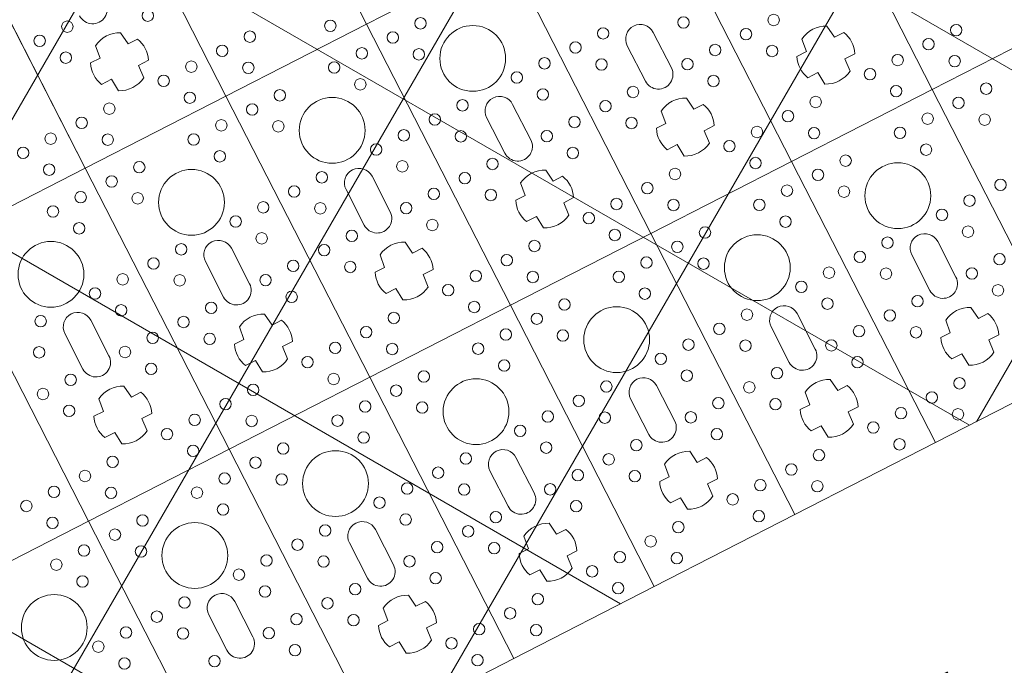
# Model space of a CAD drawing. Header units: metres. Extents: x 7472034 to 8440138, y 5890133 to 5961460.
# Tile 49 of 103: x 8439518.93 to 8439522.67, y 5890369.43 to 5890371.88. Entities that reach past the tile are written whole.
import ezdxf
from ezdxf import colors
from ezdxf.entities.mleader import LeaderData, LeaderLine
from ezdxf.math import Vec2, Vec3

# ---------------------------------------------------------------- set-up
doc = ezdxf.new("R2010")
doc.units = ezdxf.units.M
doc.header["$MEASUREMENT"] = 0
for name, pattern in [('$0$L218_500', [1, 0.5, -0.5]), ('ACAD_ISO03W100', [30, 12, -18]), ('DASHDOT', [25.399999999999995, 12.7, -6.349999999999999, 0, -6.349999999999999]), ('DASHED', [19.049999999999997, 12.7, -6.349999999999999])]:
    doc.linetypes.add(name, pattern=pattern)
doc.layers.get('0').update_dxf_attribs({"linetype": 'CONTINUOUS', "lineweight": 5})
doc.layers.add('_IS.A.śmieci', color=21, linetype='CONTINUOUS', lineweight=30, plot=False)
for name, color, linetype, lineweight in [('_IS.BLOK.KD.doziemne', 7, 'CONTINUOUS', 5), ('_IS.TCH.V.oddzialywanie', 30, 'DASHED', 60), ('_IS.TCH.V.skrzynki.0', 101, 'CONTINUOUS', 20), ('_IS.TCH.V.skrzynki.1', 97, 'CONTINUOUS', 20), ('_IS.TCH.V.skrzynki.2', 93, 'CONTINUOUS', 20)]:
    doc.layers.add(name, color=color, linetype=linetype, lineweight=lineweight)
doc.styles.add('RS', font='Romans.shx', dxfattribs={"width": 0.7})

# ---------------------------------------------------------------- blocks, each defined once
blk = doc.blocks.new('*U25')
at = {"lineweight": 5}
for p, q in [((3600, 5399.400023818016), (3600, 4799.399999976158)), ((3600.000047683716, 4799.399999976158), (3600.000047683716, 5399.400023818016)), ((3600.000047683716, 4799.400023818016), (2400, 4799.400023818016)), ((2400, 4799.399999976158), (3600.000047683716, 4799.399999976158)), ((3600, 4799.400023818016), (3600, 4199.399999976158)), ((4800.000047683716, 4799.400023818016), (3600, 4799.400023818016)), ((3600, 4799.399999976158), (4800.000047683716, 4799.399999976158)), ((3600.000047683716, 4199.399999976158), (3600.000047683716, 4799.400023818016)), ((4800.000047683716, 4199.399999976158), (4800.000047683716, 4799.400023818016)), ((3254.200035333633, 4599.411807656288), (3254.200035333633, 4559.277798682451)), ((3345.251703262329, 4557.341433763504), (3345.251703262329, 4599.661098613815)), ((4454.200035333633, 4599.411807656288), (4454.200035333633, 4559.277798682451)), ((4545.251703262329, 4557.341433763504), (4545.251703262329, 4599.661098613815)), ((3254.200035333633, 4559.277798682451), (3203.997000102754, 4553.097492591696)), ((3395.871898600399, 4553.33129808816), (3345.251703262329, 4557.341433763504)), ((4275.600023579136, 4554.900012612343), (4124.400023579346, 4554.900011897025)), ((4454.200035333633, 4559.277798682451), (4403.997000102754, 4553.097492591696)), ((4595.871898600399, 4553.33129808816), (4545.251703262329, 4557.341433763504)), ((3203.997000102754, 4445.702531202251), (3254.200035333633, 4439.522225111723)), ((3254.200035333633, 4439.522225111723), (3254.200035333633, 4399.388216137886)), ((3345.251703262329, 4441.45859003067), (3395.871898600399, 4445.468725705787)), ((3345.251703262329, 4399.138925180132), (3345.251703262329, 4441.45859003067)), ((4124.400023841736, 4443.900011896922), (4275.600023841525, 4443.900011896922)), ((4403.997000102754, 4445.702531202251), (4454.200035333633, 4439.522225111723)), ((4454.200035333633, 4439.522225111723), (4454.200035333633, 4399.388216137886)), ((4545.251703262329, 4441.45859003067), (4595.871898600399, 4445.468725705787)), ((4545.251703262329, 4399.138925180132), (4545.251703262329, 4441.45859003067)), ((3600.000047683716, 4199.400023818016), (2400, 4199.400023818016)), ((2400, 4199.399999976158), (3600.000047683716, 4199.399999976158)), ((3600, 4199.400023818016), (3600, 3599.399999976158)), ((4800.000047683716, 4199.400023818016), (3600, 4199.400023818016)), ((3600, 4199.399999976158), (4800.000047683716, 4199.399999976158)), ((3600.000047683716, 3599.399999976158), (3600.000047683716, 4199.400023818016)), ((4800.000047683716, 3599.399999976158), (4800.000047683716, 4199.400023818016)), ((3254.200035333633, 3999.411807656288), (3254.200035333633, 3959.277798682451)), ((3345.251703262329, 3957.341433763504), (3345.251703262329, 3999.661098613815)), ((4454.200035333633, 3999.411807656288), (4454.200035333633, 3959.277798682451)), ((4545.251703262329, 3957.341433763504), (4545.251703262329, 3999.661098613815)), ((3075.600023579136, 3954.900012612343), (2924.400023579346, 3954.900011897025)), ((3254.200035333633, 3959.277798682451), (3203.997000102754, 3953.097492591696)), ((3395.871898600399, 3953.33129808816), (3345.251703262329, 3957.341433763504)), ((4275.600023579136, 3954.900012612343), (4124.400023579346, 3954.900011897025)), ((4454.200035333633, 3959.277798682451), (4403.997000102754, 3953.097492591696)), ((4595.871898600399, 3953.33129808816), (4545.251703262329, 3957.341433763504)), ((2924.400023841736, 3843.900011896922), (3075.600023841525, 3843.900011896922)), ((3203.997000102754, 3845.702531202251), (3254.200035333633, 3839.522225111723)), ((3254.200035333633, 3839.522225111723), (3254.200035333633, 3799.388216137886)), ((3345.251703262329, 3841.45859003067), (3395.871898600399, 3845.468725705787)), ((3345.251703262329, 3799.138925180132), (3345.251703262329, 3841.45859003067)), ((4124.400023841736, 3843.900011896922), (4275.600023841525, 3843.900011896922)), ((4403.997000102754, 3845.702531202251), (4454.200035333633, 3839.522225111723)), ((4454.200035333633, 3839.522225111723), (4454.200035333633, 3799.388216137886)), ((4545.251703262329, 3841.45859003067), (4595.871898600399, 3845.468725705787)), ((4545.251703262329, 3799.138925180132), (4545.251703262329, 3841.45859003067)), ((2400, 3599.400023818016), (2400, 2999.399999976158)), ((3600.000047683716, 3599.400023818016), (2400, 3599.400023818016)), ((2400, 3599.399999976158), (3600.000047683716, 3599.399999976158)), ((2400.000047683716, 2999.399999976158), (2400.000047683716, 3599.400023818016)), ((3600, 3599.400023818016), (3600, 2999.399999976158)), ((4800.000047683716, 3599.400023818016), (3600, 3599.400023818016)), ((3600, 3599.399999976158), (4800.000047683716, 3599.399999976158)), ((3600.000047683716, 2999.399999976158), (3600.000047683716, 3599.400023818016)), ((4800.000047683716, 2999.399999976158), (4800.000047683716, 3599.400023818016)), ((3254.200035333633, 3399.411807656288), (3254.200035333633, 3359.277798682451)), ((3345.251703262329, 3357.341433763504), (3345.251703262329, 3399.661098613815)), ((4454.200035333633, 3399.411807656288), (4454.200035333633, 3359.277798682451)), ((4545.251703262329, 3357.341433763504), (4545.251703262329, 3399.661098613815)), ((3075.600023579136, 3354.900012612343), (2924.400023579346, 3354.900011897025)), ((3254.200035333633, 3359.277798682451), (3203.997000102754, 3353.097492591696)), ((3395.871898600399, 3353.33129808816), (3345.251703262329, 3357.341433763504)), ((4275.600023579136, 3354.900012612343), (4124.400023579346, 3354.900011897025)), ((4454.200035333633, 3359.277798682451), (4403.997000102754, 3353.097492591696)), ((4595.871898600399, 3353.33129808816), (4545.251703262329, 3357.341433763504)), ((2924.400023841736, 3243.900011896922), (3075.600023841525, 3243.900011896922)), ((3203.997000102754, 3245.702531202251), (3254.200035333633, 3239.522225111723)), ((3254.200035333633, 3239.522225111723), (3254.200035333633, 3199.388216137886)), ((3345.251703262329, 3241.45859003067), (3395.871898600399, 3245.468725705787)), ((3345.251703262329, 3199.138925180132), (3345.251703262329, 3241.45859003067)), ((4124.400023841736, 3243.900011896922), (4275.600023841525, 3243.900011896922)), ((4403.997000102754, 3245.702531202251), (4454.200035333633, 3239.522225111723)), ((4454.200035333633, 3239.522225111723), (4454.200035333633, 3199.388216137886)), ((4545.251703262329, 3241.45859003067), (4595.871898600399, 3245.468725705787)), ((4545.251703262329, 3199.138925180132), (4545.251703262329, 3241.45859003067)), ((2400.000047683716, 2999.400023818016), (1200, 2999.400023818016)), ((1200, 2999.399999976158), (2400.000047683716, 2999.399999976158)), ((2400, 2999.400023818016), (2400, 2399.399999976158)), ((3600.000047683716, 2999.400023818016), (2400, 2999.400023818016)), ((2400, 2999.399999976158), (3600.000047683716, 2999.399999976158)), ((2400.000047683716, 2399.399999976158), (2400.000047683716, 2999.400023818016)), ((3600, 2999.400023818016), (3600, 2399.399999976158)), ((4800.000047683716, 2999.400023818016), (3600, 2999.400023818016)), ((3600, 2999.399999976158), (4800.000047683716, 2999.399999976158)), ((3600.000047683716, 2399.399999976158), (3600.000047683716, 2999.400023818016)), ((4800.000047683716, 2399.399999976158), (4800.000047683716, 2999.400023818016)), ((3254.200035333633, 2799.411807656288), (3254.200035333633, 2759.277798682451)), ((3345.251703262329, 2757.341433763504), (3345.251703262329, 2799.661098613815)), ((4454.200035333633, 2799.411807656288), (4454.200035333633, 2759.277798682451)), ((4545.251703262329, 2757.341433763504), (4545.251703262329, 2799.661098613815)), ((3075.600023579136, 2754.900012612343), (2924.400023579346, 2754.900011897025)), ((3254.200035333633, 2759.277798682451), (3203.997000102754, 2753.097492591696)), ((3395.871898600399, 2753.33129808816), (3345.251703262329, 2757.341433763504)), ((4275.600023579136, 2754.900012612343), (4124.400023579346, 2754.900011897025)), ((4454.200035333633, 2759.277798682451), (4403.997000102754, 2753.097492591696)), ((4595.871898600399, 2753.33129808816), (4545.251703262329, 2757.341433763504)), ((2924.400023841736, 2643.900011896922), (3075.600023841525, 2643.900011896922)), ((3203.997000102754, 2645.702531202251), (3254.200035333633, 2639.522225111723)), ((3254.200035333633, 2639.522225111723), (3254.200035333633, 2599.388216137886)), ((3345.251703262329, 2641.45859003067), (3395.871898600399, 2645.468725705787)), ((3345.251703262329, 2599.138925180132), (3345.251703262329, 2641.45859003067)), ((4124.400023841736, 2643.900011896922), (4275.600023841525, 2643.900011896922)), ((4403.997000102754, 2645.702531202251), (4454.200035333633, 2639.522225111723)), ((4454.200035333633, 2639.522225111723), (4454.200035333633, 2599.388216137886)), ((4545.251703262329, 2641.45859003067), (4595.871898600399, 2645.468725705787)), ((4545.251703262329, 2599.138925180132), (4545.251703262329, 2641.45859003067)), ((2400.000047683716, 2399.400023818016), (1200, 2399.400023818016)), ((1200, 2399.399999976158), (2400.000047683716, 2399.399999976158)), ((2400, 2399.400023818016), (2400, 1799.399999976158)), ((3600.000047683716, 2399.400023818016), (2400, 2399.400023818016)), ((2400, 2399.399999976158), (3600.000047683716, 2399.399999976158)), ((2400.000047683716, 1799.399999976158), (2400.000047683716, 2399.400023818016)), ((3600, 2399.400023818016), (3600, 1799.399999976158)), ((4800.000047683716, 2399.400023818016), (3600, 2399.400023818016)), ((3600, 2399.399999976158), (4800.000047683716, 2399.399999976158)), ((3600.000047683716, 1799.399999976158), (3600.000047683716, 2399.400023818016)), ((4800.000047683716, 1799.399999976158), (4800.000047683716, 2399.400023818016)), ((2054.200035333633, 2199.411807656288), (2054.200035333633, 2159.277798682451)), ((2145.251703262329, 2157.341433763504), (2145.251703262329, 2199.661098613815)), ((3254.200035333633, 2199.411807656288), (3254.200035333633, 2159.277798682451)), ((3345.251703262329, 2157.341433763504), (3345.251703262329, 2199.661098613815)), ((4454.200035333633, 2199.411807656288), (4454.200035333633, 2159.277798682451)), ((4545.251703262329, 2157.341433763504), (4545.251703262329, 2199.661098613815)), ((2054.200035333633, 2159.277798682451), (2003.997000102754, 2153.097492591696)), ((2195.871898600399, 2153.33129808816), (2145.251703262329, 2157.341433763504)), ((3075.600023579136, 2154.900012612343), (2924.400023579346, 2154.900011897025)), ((3254.200035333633, 2159.277798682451), (3203.997000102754, 2153.097492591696)), ((3395.871898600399, 2153.33129808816), (3345.251703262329, 2157.341433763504)), ((4275.600023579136, 2154.900012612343), (4124.400023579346, 2154.900011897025)), ((4454.200035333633, 2159.277798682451), (4403.997000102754, 2153.097492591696)), ((4595.871898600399, 2153.33129808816), (4545.251703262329, 2157.341433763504)), ((2003.997000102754, 2045.702531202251), (2054.200035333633, 2039.522225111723)), ((2054.200035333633, 2039.522225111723), (2054.200035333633, 1999.388216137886)), ((2145.251703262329, 2041.45859003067), (2195.871898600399, 2045.468725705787)), ((2145.251703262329, 1999.138925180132), (2145.251703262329, 2041.45859003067)), ((2924.400023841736, 2043.900011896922), (3075.600023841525, 2043.900011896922)), ((3203.997000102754, 2045.702531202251), (3254.200035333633, 2039.522225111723)), ((3254.200035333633, 2039.522225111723), (3254.200035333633, 1999.388216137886)), ((3345.251703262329, 2041.45859003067), (3395.871898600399, 2045.468725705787)), ((3345.251703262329, 1999.138925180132), (3345.251703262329, 2041.45859003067)), ((4124.400023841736, 2043.900011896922), (4275.600023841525, 2043.900011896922)), ((4403.997000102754, 2045.702531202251), (4454.200035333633, 2039.522225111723)), ((4454.200035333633, 2039.522225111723), (4454.200035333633, 1999.388216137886)), ((4545.251703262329, 2041.45859003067), (4595.871898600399, 2045.468725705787)), ((4545.251703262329, 1999.138925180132), (4545.251703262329, 2041.45859003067)), ((2400.000047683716, 1799.400023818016), (1200, 1799.400023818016)), ((1200, 1799.399999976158), (2400.000047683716, 1799.399999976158)), ((2400, 1799.400023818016), (2400, 1199.399999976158)), ((3600.000047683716, 1799.400023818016), (2400, 1799.400023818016)), ((2400, 1799.399999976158), (3600.000047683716, 1799.399999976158)), ((2400.000047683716, 1199.399999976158), (2400.000047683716, 1799.400023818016)), ((3600, 1799.400023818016), (3600, 1199.399999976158)), ((4800.000047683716, 1799.400023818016), (3600, 1799.400023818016)), ((3600, 1799.399999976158), (4800.000047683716, 1799.399999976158)), ((3600.000047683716, 1199.399999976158), (3600.000047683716, 1799.400023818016)), ((3254.200035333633, 1599.411807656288), (3254.200035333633, 1559.277798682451)), ((3345.251703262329, 1557.341433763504), (3345.251703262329, 1599.661098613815)), ((3075.600023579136, 1554.900012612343), (2924.400023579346, 1554.900011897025)), ((3254.200035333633, 1559.277798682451), (3203.997000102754, 1553.097492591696)), ((3395.871898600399, 1553.33129808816), (3345.251703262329, 1557.341433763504)), ((4275.600023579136, 1554.900012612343), (4124.400023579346, 1554.900011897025)), ((2924.400023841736, 1443.900011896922), (3075.600023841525, 1443.900011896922)), ((3203.997000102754, 1445.702531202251), (3254.200035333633, 1439.522225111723)), ((3254.200035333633, 1439.522225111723), (3254.200035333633, 1399.388216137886)), ((3345.251703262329, 1441.45859003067), (3395.871898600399, 1445.468725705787)), ((3345.251703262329, 1399.138925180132), (3345.251703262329, 1441.45859003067)), ((4124.400023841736, 1443.900011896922), (4275.600023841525, 1443.900011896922)), ((3600.000047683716, 1199.400023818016), (2400, 1199.400023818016)), ((2400, 1199.399999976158), (3600.000047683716, 1199.399999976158)), ((3600, 1199.400023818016), (3600, 599.3999999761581)), ((4800.000047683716, 1199.400023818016), (3600, 1199.400023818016)), ((3600, 1199.399999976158), (4800.000047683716, 1199.399999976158)), ((3600.000047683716, 599.3999999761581), (3600.000047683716, 1199.400023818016))]:
    blk.add_line(p, q, dxfattribs=at)
for centre, radius in [((3440.936357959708, 4983.400011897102), 21.7392778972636), ((3690.936357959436, 4983.400011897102), 21.73927789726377), ((3543.127355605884, 4924.400011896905), 21.7392778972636), ((3793.127355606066, 4924.400011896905), 21.73927789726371), ((3440.936357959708, 4865.400011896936), 21.7392778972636), ((3690.936357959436, 4865.400011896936), 21.73927789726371), ((4040.936357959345, 4865.400011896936), 21.73927789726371), ((3440.936357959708, 4733.400011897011), 21.7392778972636), ((3690.936357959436, 4733.400011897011), 21.7392778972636), ((4040.936357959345, 4733.400011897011), 21.7392778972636), ((4290.936357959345, 4733.400011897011), 21.73927789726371), ((3543.127355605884, 4674.400011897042), 21.7392778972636), ((3793.127355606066, 4674.400011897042), 21.73927789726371), ((4143.127355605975, 4674.400011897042), 21.7392778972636), ((4393.127355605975, 4674.400011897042), 21.7392778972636), ((3440.936357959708, 4615.400011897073), 21.7392778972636), ((3690.936357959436, 4615.400011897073), 21.73927789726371), ((3900.000023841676, 4499.400011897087), 125), ((4040.936357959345, 4615.400011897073), 21.73927789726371), ((4290.936357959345, 4615.400011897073), 21.7392778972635), ((3090.936357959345, 4383.400011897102), 21.73927789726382), ((3440.936357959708, 4383.400011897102), 21.7392778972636), ((3690.936357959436, 4383.400011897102), 21.73927789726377), ((4040.936357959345, 4383.400011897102), 21.73927789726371), ((4290.936357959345, 4383.400011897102), 21.73927789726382), ((4640.936357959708, 4383.400011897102), 21.7392778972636), ((3193.127355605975, 4324.400011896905), 21.7392778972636), ((3543.127355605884, 4324.400011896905), 21.7392778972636), ((3793.127355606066, 4324.400011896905), 21.73927789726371), ((4143.127355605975, 4324.400011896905), 21.7392778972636), ((4393.127355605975, 4324.400011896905), 21.7392778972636), ((4743.127355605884, 4324.400011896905), 21.7392778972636), ((3090.936357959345, 4265.400011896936), 21.73927789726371), ((3440.936357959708, 4265.400011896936), 21.7392778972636), ((3690.936357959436, 4265.400011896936), 21.73927789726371), ((4040.936357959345, 4265.400011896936), 21.73927789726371), ((4290.936357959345, 4265.400011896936), 21.73927789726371), ((4640.936357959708, 4265.400011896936), 21.7392778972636), ((3090.936357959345, 4133.400011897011), 21.73927789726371), ((3440.936357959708, 4133.400011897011), 21.7392778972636), ((3690.936357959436, 4133.400011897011), 21.7392778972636), ((4040.936357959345, 4133.400011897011), 21.7392778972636), ((4290.936357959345, 4133.400011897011), 21.73927789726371), ((4640.936357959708, 4133.400011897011), 21.7392778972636), ((2943.127355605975, 4074.400011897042), 21.7392778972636), ((3193.127355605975, 4074.400011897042), 21.7392778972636), ((3543.127355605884, 4074.400011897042), 21.7392778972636), ((3793.127355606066, 4074.400011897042), 21.73927789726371), ((4143.127355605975, 4074.400011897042), 21.7392778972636), ((4393.127355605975, 4074.400011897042), 21.7392778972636), ((4743.127355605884, 4074.400011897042), 21.7392778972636), ((3090.936357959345, 4015.400011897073), 21.7392778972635), ((3440.936357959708, 4015.400011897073), 21.7392778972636), ((3690.936357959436, 4015.400011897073), 21.73927789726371), ((3900.000023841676, 3899.400011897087), 125), ((4040.936357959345, 4015.400011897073), 21.73927789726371), ((4290.936357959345, 4015.400011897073), 21.7392778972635), ((4640.936357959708, 4015.400011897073), 21.7392778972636), ((2840.936357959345, 3783.400011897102), 21.73927789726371), ((3090.936357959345, 3783.400011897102), 21.73927789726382), ((3440.936357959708, 3783.400011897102), 21.7392778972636), ((3690.936357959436, 3783.400011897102), 21.73927789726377), ((4040.936357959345, 3783.400011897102), 21.73927789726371), ((4290.936357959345, 3783.400011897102), 21.73927789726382), ((4640.936357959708, 3783.400011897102), 21.7392778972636), ((2943.127355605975, 3724.400011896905), 21.7392778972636), ((3193.127355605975, 3724.400011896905), 21.7392778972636), ((3543.127355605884, 3724.400011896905), 21.7392778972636), ((3793.127355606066, 3724.400011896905), 21.73927789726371), ((4143.127355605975, 3724.400011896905), 21.7392778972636), ((4393.127355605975, 3724.400011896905), 21.7392778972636), ((4743.127355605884, 3724.400011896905), 21.7392778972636), ((2840.936357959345, 3665.400011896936), 21.73927789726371), ((3090.936357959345, 3665.400011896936), 21.73927789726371), ((3440.936357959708, 3665.400011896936), 21.7392778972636), ((3690.936357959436, 3665.400011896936), 21.73927789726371), ((4040.936357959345, 3665.400011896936), 21.73927789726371), ((4290.936357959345, 3665.400011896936), 21.73927789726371), ((4640.936357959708, 3665.400011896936), 21.7392778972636), ((2840.936357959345, 3533.400011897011), 21.7392778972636), ((3090.936357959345, 3533.400011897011), 21.73927789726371), ((3440.936357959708, 3533.400011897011), 21.7392778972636), ((3690.936357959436, 3533.400011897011), 21.7392778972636), ((4040.936357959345, 3533.400011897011), 21.7392778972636), ((4290.936357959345, 3533.400011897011), 21.73927789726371), ((4640.936357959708, 3533.400011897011), 21.7392778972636), ((2943.127355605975, 3474.400011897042), 21.7392778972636), ((3193.127355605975, 3474.400011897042), 21.7392778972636), ((3543.127355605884, 3474.400011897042), 21.7392778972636), ((3793.127355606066, 3474.400011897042), 21.73927789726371), ((4143.127355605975, 3474.400011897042), 21.7392778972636), ((4393.127355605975, 3474.400011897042), 21.7392778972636), ((4743.127355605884, 3474.400011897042), 21.7392778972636), ((2700.000023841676, 3299.400011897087), 125), ((2840.936357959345, 3415.400011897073), 21.73927789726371), ((3090.936357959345, 3415.400011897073), 21.7392778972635), ((3440.936357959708, 3415.400011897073), 21.7392778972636), ((3690.936357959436, 3415.400011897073), 21.73927789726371), ((3900.000023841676, 3299.400011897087), 125), ((4040.936357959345, 3415.400011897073), 21.73927789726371), ((4290.936357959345, 3415.400011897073), 21.7392778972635), ((4640.936357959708, 3415.400011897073), 21.7392778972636), ((2490.936357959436, 3183.400011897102), 21.73927789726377), ((2840.936357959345, 3183.400011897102), 21.73927789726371), ((3090.936357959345, 3183.400011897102), 21.73927789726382), ((3440.936357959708, 3183.400011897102), 21.7392778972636), ((3690.936357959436, 3183.400011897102), 21.73927789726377), ((4040.936357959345, 3183.400011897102), 21.73927789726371), ((4290.936357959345, 3183.400011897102), 21.73927789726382), ((4640.936357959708, 3183.400011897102), 21.7392778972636), ((2593.127355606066, 3124.400011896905), 21.73927789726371), ((2943.127355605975, 3124.400011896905), 21.7392778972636), ((3193.127355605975, 3124.400011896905), 21.7392778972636), ((3543.127355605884, 3124.400011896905), 21.7392778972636), ((3793.127355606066, 3124.400011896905), 21.73927789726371), ((4143.127355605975, 3124.400011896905), 21.7392778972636), ((4393.127355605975, 3124.400011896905), 21.7392778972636), ((4743.127355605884, 3124.400011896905), 21.7392778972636), ((2490.936357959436, 3065.400011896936), 21.73927789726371), ((2840.936357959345, 3065.400011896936), 21.73927789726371), ((3090.936357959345, 3065.400011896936), 21.73927789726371), ((3440.936357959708, 3065.400011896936), 21.7392778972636), ((3690.936357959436, 3065.400011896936), 21.73927789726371), ((4040.936357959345, 3065.400011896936), 21.73927789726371), ((4290.936357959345, 3065.400011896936), 21.73927789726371), ((4640.936357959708, 3065.400011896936), 21.7392778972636), ((2490.936357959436, 2933.400011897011), 21.7392778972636), ((2840.936357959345, 2933.400011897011), 21.7392778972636), ((3090.936357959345, 2933.400011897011), 21.73927789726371), ((3440.936357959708, 2933.400011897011), 21.7392778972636), ((3690.936357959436, 2933.400011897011), 21.7392778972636), ((4040.936357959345, 2933.400011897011), 21.7392778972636), ((4290.936357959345, 2933.400011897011), 21.73927789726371), ((4640.936357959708, 2933.400011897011), 21.7392778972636), ((2343.127355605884, 2874.400011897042), 21.7392778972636), ((2593.127355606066, 2874.400011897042), 21.73927789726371), ((2943.127355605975, 2874.400011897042), 21.7392778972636), ((3193.127355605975, 2874.400011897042), 21.7392778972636), ((3543.127355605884, 2874.400011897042), 21.7392778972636), ((3793.127355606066, 2874.400011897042), 21.73927789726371), ((4143.127355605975, 2874.400011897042), 21.7392778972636), ((4393.127355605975, 2874.400011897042), 21.7392778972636), ((4743.127355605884, 2874.400011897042), 21.7392778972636), ((2490.936357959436, 2815.400011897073), 21.73927789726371), ((2700.000023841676, 2699.400011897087), 125), ((2840.936357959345, 2815.400011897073), 21.73927789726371), ((3090.936357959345, 2815.400011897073), 21.7392778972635), ((3440.936357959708, 2815.400011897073), 21.7392778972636), ((3690.936357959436, 2815.400011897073), 21.73927789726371), ((3900.000023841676, 2699.400011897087), 125), ((4040.936357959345, 2815.400011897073), 21.73927789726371), ((4290.936357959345, 2815.400011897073), 21.7392778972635), ((4640.936357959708, 2815.400011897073), 21.7392778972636), ((2240.936357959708, 2583.400011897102), 21.7392778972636), ((2490.936357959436, 2583.400011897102), 21.73927789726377), ((2840.936357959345, 2583.400011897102), 21.73927789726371), ((3090.936357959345, 2583.400011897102), 21.73927789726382), ((3440.936357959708, 2583.400011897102), 21.7392778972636), ((3690.936357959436, 2583.400011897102), 21.73927789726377), ((4040.936357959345, 2583.400011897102), 21.73927789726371), ((4290.936357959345, 2583.400011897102), 21.73927789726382), ((4640.936357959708, 2583.400011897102), 21.7392778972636), ((2343.127355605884, 2524.400011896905), 21.7392778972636), ((2593.127355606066, 2524.400011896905), 21.73927789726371), ((2943.127355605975, 2524.400011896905), 21.7392778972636), ((3193.127355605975, 2524.400011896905), 21.7392778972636), ((3543.127355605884, 2524.400011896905), 21.7392778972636), ((3793.127355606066, 2524.400011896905), 21.73927789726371), ((4143.127355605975, 2524.400011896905), 21.7392778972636), ((4393.127355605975, 2524.400011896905), 21.7392778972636), ((4743.127355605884, 2524.400011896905), 21.7392778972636), ((2240.936357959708, 2465.400011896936), 21.7392778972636), ((2490.936357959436, 2465.400011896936), 21.73927789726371), ((2840.936357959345, 2465.400011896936), 21.73927789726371), ((3090.936357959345, 2465.400011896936), 21.73927789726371), ((3440.936357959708, 2465.400011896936), 21.7392778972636), ((3690.936357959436, 2465.400011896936), 21.73927789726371), ((4040.936357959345, 2465.400011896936), 21.73927789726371), ((4290.936357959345, 2465.400011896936), 21.73927789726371), ((4640.936357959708, 2465.400011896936), 21.7392778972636), ((2240.936357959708, 2333.400011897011), 21.7392778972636), ((2490.936357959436, 2333.400011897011), 21.7392778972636), ((2840.936357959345, 2333.400011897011), 21.7392778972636), ((3090.936357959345, 2333.400011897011), 21.73927789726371), ((3440.936357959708, 2333.400011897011), 21.7392778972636), ((3690.936357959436, 2333.400011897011), 21.7392778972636), ((4040.936357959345, 2333.400011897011), 21.7392778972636), ((4290.936357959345, 2333.400011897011), 21.73927789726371), ((4640.936357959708, 2333.400011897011), 21.7392778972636), ((1993.127355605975, 2274.400011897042), 21.7392778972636), ((2343.127355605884, 2274.400011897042), 21.7392778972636), ((2593.127355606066, 2274.400011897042), 21.73927789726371), ((2943.127355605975, 2274.400011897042), 21.7392778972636), ((3193.127355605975, 2274.400011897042), 21.7392778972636), ((3543.127355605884, 2274.400011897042), 21.7392778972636), ((3793.127355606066, 2274.400011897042), 21.73927789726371), ((4143.127355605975, 2274.400011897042), 21.7392778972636), ((4393.127355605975, 2274.400011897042), 21.7392778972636), ((4743.127355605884, 2274.400011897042), 21.7392778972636), ((2240.936357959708, 2215.400011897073), 21.7392778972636), ((2490.936357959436, 2215.400011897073), 21.73927789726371), ((2700.000023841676, 2099.400011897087), 125), ((2840.936357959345, 2215.400011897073), 21.73927789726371), ((3090.936357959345, 2215.400011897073), 21.7392778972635), ((3440.936357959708, 2215.400011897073), 21.7392778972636), ((3690.936357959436, 2215.400011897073), 21.73927789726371), ((3900.000023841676, 2099.400011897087), 125), ((4040.936357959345, 2215.400011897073), 21.73927789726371), ((4290.936357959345, 2215.400011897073), 21.7392778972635), ((4640.936357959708, 2215.400011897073), 21.7392778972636), ((1890.936357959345, 1983.400011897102), 21.73927789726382), ((2240.936357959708, 1983.400011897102), 21.7392778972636), ((2490.936357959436, 1983.400011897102), 21.73927789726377), ((2840.936357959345, 1983.400011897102), 21.73927789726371), ((3090.936357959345, 1983.400011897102), 21.73927789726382), ((3440.936357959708, 1983.400011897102), 21.7392778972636), ((3690.936357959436, 1983.400011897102), 21.73927789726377), ((4040.936357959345, 1983.400011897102), 21.73927789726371), ((4290.936357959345, 1983.400011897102), 21.73927789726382), ((1993.127355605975, 1924.400011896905), 21.7392778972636), ((2343.127355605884, 1924.400011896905), 21.7392778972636), ((2593.127355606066, 1924.400011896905), 21.73927789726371), ((2943.127355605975, 1924.400011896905), 21.7392778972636), ((3193.127355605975, 1924.400011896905), 21.7392778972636), ((3543.127355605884, 1924.400011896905), 21.7392778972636), ((3793.127355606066, 1924.400011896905), 21.73927789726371), ((4143.127355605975, 1924.400011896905), 21.7392778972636), ((4393.127355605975, 1924.400011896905), 21.7392778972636), ((1890.936357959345, 1865.400011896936), 21.73927789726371), ((2240.936357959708, 1865.400011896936), 21.7392778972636), ((2490.936357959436, 1865.400011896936), 21.73927789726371), ((2840.936357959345, 1865.400011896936), 21.73927789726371), ((3090.936357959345, 1865.400011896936), 21.73927789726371), ((3440.936357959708, 1865.400011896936), 21.7392778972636), ((3690.936357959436, 1865.400011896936), 21.73927789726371), ((4040.936357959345, 1865.400011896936), 21.73927789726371), ((4290.936357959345, 1865.400011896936), 21.73927789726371), ((2240.936357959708, 1733.400011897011), 21.7392778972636), ((2490.936357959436, 1733.400011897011), 21.7392778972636), ((2840.936357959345, 1733.400011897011), 21.7392778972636), ((3090.936357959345, 1733.400011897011), 21.73927789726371), ((3440.936357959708, 1733.400011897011), 21.7392778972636), ((3690.936357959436, 1733.400011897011), 21.7392778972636), ((4040.936357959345, 1733.400011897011), 21.7392778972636), ((4290.936357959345, 1733.400011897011), 21.73927789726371), ((2343.127355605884, 1674.400011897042), 21.7392778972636), ((2593.127355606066, 1674.400011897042), 21.73927789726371), ((2943.127355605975, 1674.400011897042), 21.7392778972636), ((3193.127355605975, 1674.400011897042), 21.7392778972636), ((3543.127355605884, 1674.400011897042), 21.7392778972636), ((3793.127355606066, 1674.400011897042), 21.73927789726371), ((4143.127355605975, 1674.400011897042), 21.7392778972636), ((4393.127355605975, 1674.400011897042), 21.7392778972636), ((2240.936357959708, 1615.400011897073), 21.7392778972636), ((2490.936357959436, 1615.400011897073), 21.73927789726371), ((2700.000023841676, 1499.400011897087), 125), ((2840.936357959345, 1615.400011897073), 21.73927789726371), ((3090.936357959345, 1615.400011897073), 21.7392778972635), ((3440.936357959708, 1615.400011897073), 21.7392778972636), ((3690.936357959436, 1615.400011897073), 21.73927789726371), ((3900.000023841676, 1499.400011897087), 125), ((4040.936357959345, 1615.400011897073), 21.73927789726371), ((4290.936357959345, 1615.400011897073), 21.7392778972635), ((2840.936357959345, 1383.400011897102), 21.73927789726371), ((3090.936357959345, 1383.400011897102), 21.73927789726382), ((3440.936357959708, 1383.400011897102), 21.7392778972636), ((3690.936357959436, 1383.400011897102), 21.73927789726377), ((4040.936357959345, 1383.400011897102), 21.73927789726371), ((4290.936357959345, 1383.400011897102), 21.73927789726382), ((2943.127355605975, 1324.400011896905), 21.7392778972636), ((3193.127355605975, 1324.400011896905), 21.7392778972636), ((3543.127355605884, 1324.400011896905), 21.7392778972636), ((3793.127355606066, 1324.400011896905), 21.73927789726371), ((4143.127355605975, 1324.400011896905), 21.7392778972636), ((3090.936357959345, 1265.400011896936), 21.73927789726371), ((3440.936357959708, 1265.400011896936), 21.7392778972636), ((3690.936357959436, 1265.400011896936), 21.73927789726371), ((4040.936357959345, 1265.400011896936), 21.73927789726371), ((3440.936357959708, 1133.400011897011), 21.7392778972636), ((3690.936357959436, 1133.400011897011), 21.7392778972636), ((4040.936357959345, 1133.400011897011), 21.7392778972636), ((3543.127355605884, 1074.400011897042), 21.7392778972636), ((3793.127355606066, 1074.400011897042), 21.73927789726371), ((4143.127355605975, 1074.400011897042), 21.7392778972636), ((3440.936357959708, 1015.400011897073), 21.7392778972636), ((3690.936357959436, 1015.400011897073), 21.73927789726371), ((3900.000023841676, 899.4000118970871), 125), ((4040.936357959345, 1015.400011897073), 21.73927789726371)]:
    blk.add_circle(centre, radius, dxfattribs=at)
for centre, radius, start, end in [((3300.000023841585, 4499.400011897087), 110, 65.70851514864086, 114.6052205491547), ((4500.000023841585, 4499.400011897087), 110, 65.70851514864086, 114.6052205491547), ((3300.000023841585, 4499.400011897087), 109.9999999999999, 150.7803558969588, 209.2196441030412), ((3300.000023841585, 4499.400011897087), 110.0000000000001, 330.640722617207, 29.35927738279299), ((4124.400023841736, 4499.400011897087), 55.50000000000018, 90.00000026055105, 270), ((4275.600023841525, 4499.400011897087), 55.50000000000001, 270, 90.00000026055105), ((4500.000023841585, 4499.400011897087), 109.9999999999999, 150.7803558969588, 209.2196441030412), ((4500.000023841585, 4499.400011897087), 110.0000000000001, 330.640722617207, 29.35927738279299), ((3300.000023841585, 4499.400011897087), 110, 245.3947794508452, 294.2914848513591), ((4500.000023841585, 4499.400011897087), 110, 245.3947794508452, 294.2914848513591), ((3300.000023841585, 3899.400011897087), 110, 65.70851514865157, 114.6052205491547), ((4500.000023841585, 3899.400011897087), 110, 65.70851514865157, 114.6052205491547), ((2924.400023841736, 3899.400011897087), 55.50000000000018, 90.00000026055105, 270), ((3075.600023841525, 3899.400011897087), 55.50000000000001, 270, 90.00000026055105), ((3300.000023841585, 3899.400011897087), 109.9999999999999, 150.7803558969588, 209.2196441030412), ((3300.000023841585, 3899.400011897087), 110.0000000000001, 330.6407226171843, 29.35927738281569), ((4124.400023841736, 3899.400011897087), 55.50000000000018, 90.00000026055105, 270), ((4275.600023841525, 3899.400011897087), 55.50000000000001, 270, 90.00000026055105), ((4500.000023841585, 3899.400011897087), 109.9999999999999, 150.7803558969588, 209.2196441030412), ((4500.000023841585, 3899.400011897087), 110.0000000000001, 330.6407226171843, 29.35927738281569), ((3300.000023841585, 3899.400011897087), 110, 245.3947794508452, 294.2914848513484), ((4500.000023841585, 3899.400011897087), 110, 245.3947794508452, 294.2914848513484), ((3300.000023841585, 3299.400011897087), 110, 65.70851514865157, 114.6052205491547), ((4500.000023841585, 3299.400011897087), 110, 65.70851514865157, 114.6052205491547), ((2924.400023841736, 3299.400011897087), 55.50000000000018, 90.00000026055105, 270), ((3075.600023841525, 3299.400011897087), 55.50000000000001, 270, 90.00000026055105), ((3300.000023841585, 3299.400011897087), 109.9999999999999, 150.7803558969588, 209.2196441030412), ((3300.000023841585, 3299.400011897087), 110.0000000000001, 330.6407226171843, 29.35927738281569), ((4124.400023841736, 3299.400011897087), 55.50000000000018, 90.00000026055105, 270), ((4275.600023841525, 3299.400011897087), 55.50000000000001, 270, 90.00000026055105), ((4500.000023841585, 3299.400011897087), 109.9999999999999, 150.7803558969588, 209.2196441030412), ((4500.000023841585, 3299.400011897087), 110.0000000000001, 330.6407226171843, 29.35927738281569), ((3300.000023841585, 3299.400011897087), 110, 245.3947794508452, 294.2914848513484), ((4500.000023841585, 3299.400011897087), 110, 245.3947794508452, 294.2914848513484), ((3300.000023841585, 2699.400011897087), 110, 65.70851514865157, 114.6052205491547), ((4500.000023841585, 2699.400011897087), 110, 65.70851514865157, 114.6052205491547), ((2924.400023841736, 2699.400011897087), 55.50000000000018, 90.00000026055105, 270), ((3075.600023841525, 2699.400011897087), 55.50000000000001, 270, 90.00000026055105), ((3300.000023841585, 2699.400011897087), 109.9999999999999, 150.7803558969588, 209.2196441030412), ((3300.000023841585, 2699.400011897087), 110.0000000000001, 330.6407226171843, 29.35927738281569), ((4124.400023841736, 2699.400011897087), 55.50000000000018, 90.00000026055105, 270), ((4275.600023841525, 2699.400011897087), 55.50000000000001, 270, 90.00000026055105), ((4500.000023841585, 2699.400011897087), 109.9999999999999, 150.7803558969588, 209.2196441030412), ((4500.000023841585, 2699.400011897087), 110.0000000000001, 330.6407226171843, 29.35927738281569), ((3300.000023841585, 2699.400011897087), 110, 245.3947794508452, 294.2914848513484), ((4500.000023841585, 2699.400011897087), 110, 245.3947794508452, 294.2914848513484), ((2100.000023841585, 2099.400011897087), 110, 65.70851514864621, 114.6052205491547), ((3300.000023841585, 2099.400011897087), 110, 65.70851514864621, 114.6052205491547), ((4500.000023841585, 2099.400011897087), 110, 65.70851514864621, 114.6052205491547), ((1875.600023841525, 2099.400011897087), 55.50000000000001, 270, 90.00000026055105), ((2100.000023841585, 2099.400011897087), 109.9999999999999, 150.780355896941, 209.219644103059), ((2100.000023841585, 2099.400011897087), 110.0000000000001, 330.6407226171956, 29.35927738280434), ((2924.400023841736, 2099.400011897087), 55.50000000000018, 90.00000026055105, 270), ((3075.600023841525, 2099.400011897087), 55.50000000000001, 270, 90.00000026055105), ((3300.000023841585, 2099.400011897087), 109.9999999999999, 150.7803558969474, 209.2196441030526), ((3300.000023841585, 2099.400011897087), 110.0000000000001, 330.6407226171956, 29.35927738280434), ((4124.400023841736, 2099.400011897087), 55.50000000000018, 90.00000026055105, 270), ((4275.600023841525, 2099.400011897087), 55.50000000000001, 270, 90.00000026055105), ((4500.000023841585, 2099.400011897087), 109.9999999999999, 150.7803558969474, 209.2196441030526), ((4500.000023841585, 2099.400011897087), 110.0000000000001, 330.6407226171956, 29.35927738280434), ((2100.000023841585, 2099.400011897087), 110, 245.3947794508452, 294.2914848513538), ((3300.000023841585, 2099.400011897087), 110, 245.3947794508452, 294.2914848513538), ((4500.000023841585, 2099.400011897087), 110, 245.3947794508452, 294.2914848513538), ((3300.000023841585, 1499.400011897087), 110, 65.70851514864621, 114.6052205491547), ((2924.400023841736, 1499.400011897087), 55.50000000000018, 90.00000026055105, 270), ((3075.600023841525, 1499.400011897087), 55.50000000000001, 270, 90.00000026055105), ((3300.000023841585, 1499.400011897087), 109.9999999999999, 150.7803558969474, 209.2196441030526), ((3300.000023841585, 1499.400011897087), 110.0000000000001, 330.6407226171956, 29.35927738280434), ((4124.400023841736, 1499.400011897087), 55.50000000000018, 90.00000026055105, 270), ((4275.600023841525, 1499.400011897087), 55.50000000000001, 270, 90.00000026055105), ((3300.000023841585, 1499.400011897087), 110, 245.3947794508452, 294.2914848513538)]:
    blk.add_arc(centre, radius, start, end, dxfattribs=at)
blk = doc.blocks.new('JPII.KD_aktualizacja rzędnych_20.12.2024')
at = {"layer": '_IS.TCH.V.skrzynki.0', "lineweight": 13}
h = blk.add_hatch(dxfattribs=at)
h.set_pattern_fill('ANSI37', color=256, scale=10, angle=15)
h.set_pattern_definition([(59.99999999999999, (-62.26768374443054, 30.61646902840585), (-1.082531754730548, 0.625), []), (150, (-62.26768374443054, 30.61646902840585), (-0.6250000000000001, -1.082531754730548), [])])
h.paths.add_polyline_path([(8438679.881406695, 5890674.828945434), (8438677.694513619, 5890679.101824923), (8438656.86422629, 5890668.44072127), (8438659.051119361, 5890664.167841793)])
at = {"layer": '_IS.TCH.V.oddzialywanie', "color": 150, "linetype": 'DASHDOT', "ltscale": 0.1, "elevation": 7.079631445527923e-07}
blk.add_lwpolyline([(8438658.703454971, 5890663.091213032), (8438680.958035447, 5890674.481281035), (8438678.042178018, 5890680.178453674), (8438655.787597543, 5890668.78838567)], close=True, dxfattribs=at)
at = {"layer": '_IS.TCH.V.skrzynki.1', "linetype": 'ACAD_ISO03W100', "ltscale": 0.05, "elevation": 7.079631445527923e-07}
blk.add_lwpolyline([(8438677.694513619, 5890679.101824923), (8438679.881406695, 5890674.828945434), (8438659.051119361, 5890664.167841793), (8438656.86422629, 5890668.44072127), (8438677.694513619, 5890679.101824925)], dxfattribs=at)
at = {"layer": '_IS.TCH.V.skrzynki.2', "color": 124, "xscale": 0.001, "yscale": 0.001, "zscale": 0.001, "rotation": 297.1037209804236}
blk.add_blockref('*U25', (8438656.864760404, 5890668.440994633, 7.079631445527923e-07), dxfattribs=at)

msp = doc.modelspace()

# ---------------------------------------------------------------- block references
at = {"layer": '_IS.BLOK.KD.doziemne', "linetype": '$0$L218_500'}
msp.add_blockref('JPII.KD_aktualizacja rzędnych_20.12.2024', (859.6212462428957, -295.8072097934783), dxfattribs=at)

# ---------------------------------------------------------------- leaders
at = {"layer": '_IS.A.śmieci'}
ml = msp.add_multileader_mtext('Standard', dxfattribs=at)
ml.set_content('\\A1;miejce na\\Pautomat paczkowy', color=256, style='RS')
ml.set_leader_properties()
ml.build(insert=Vec2(0, 0))
ml.multileader.update_dxf_attribs({"text_left_attachment_type": 2, "text_right_attachment_type": 2, "dogleg_length": 0.2, "arrow_head_size": 0.25})
ctx = ml.context
ctx.base_point, ctx.char_height, ctx.arrow_head_size, ctx.landing_gap_size, ctx.plane_origin = Vec3(8439527.517591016, 5890367.451514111), 0.75, 0.25, 0.1, Vec3(8439504.015071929, 5890380.344600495)
ctx.left_attachment, ctx.right_attachment = 2, 2
notes = []
notes.append((ctx, [(0, (1, 1, 0), (8439527.317591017, 5890367.451514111), (1, 0), 0.2, [(3, [(8439520.472886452, 5890376.709349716)], 0, [])])]))
ctx.mtext.insert, ctx.mtext.width, ctx.mtext.defined_height, ctx.mtext.flow_direction = Vec3(8439527.617591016, 5890368.576514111), 11.00125483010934, 2.459306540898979, 5
for ctx, leaders in notes:
    for number, flags, end, landing, length, lines in leaders:
        leader = LeaderData()
        leader.index, (leader.has_last_leader_line, leader.has_dogleg_vector, leader.attachment_direction) = number, flags
        leader.last_leader_point, leader.dogleg_vector, leader.dogleg_length = Vec3(end), Vec3(landing), length
        for number, points, colour, breaks in lines:
            line = LeaderLine()
            line.index, line.vertices, line.color, line.breaks = number, Vec3.list(points), colors.encode_raw_color(colour), breaks
            leader.lines.append(line)
        ctx.leaders.append(leader)

doc.saveas('drawing.dxf')
